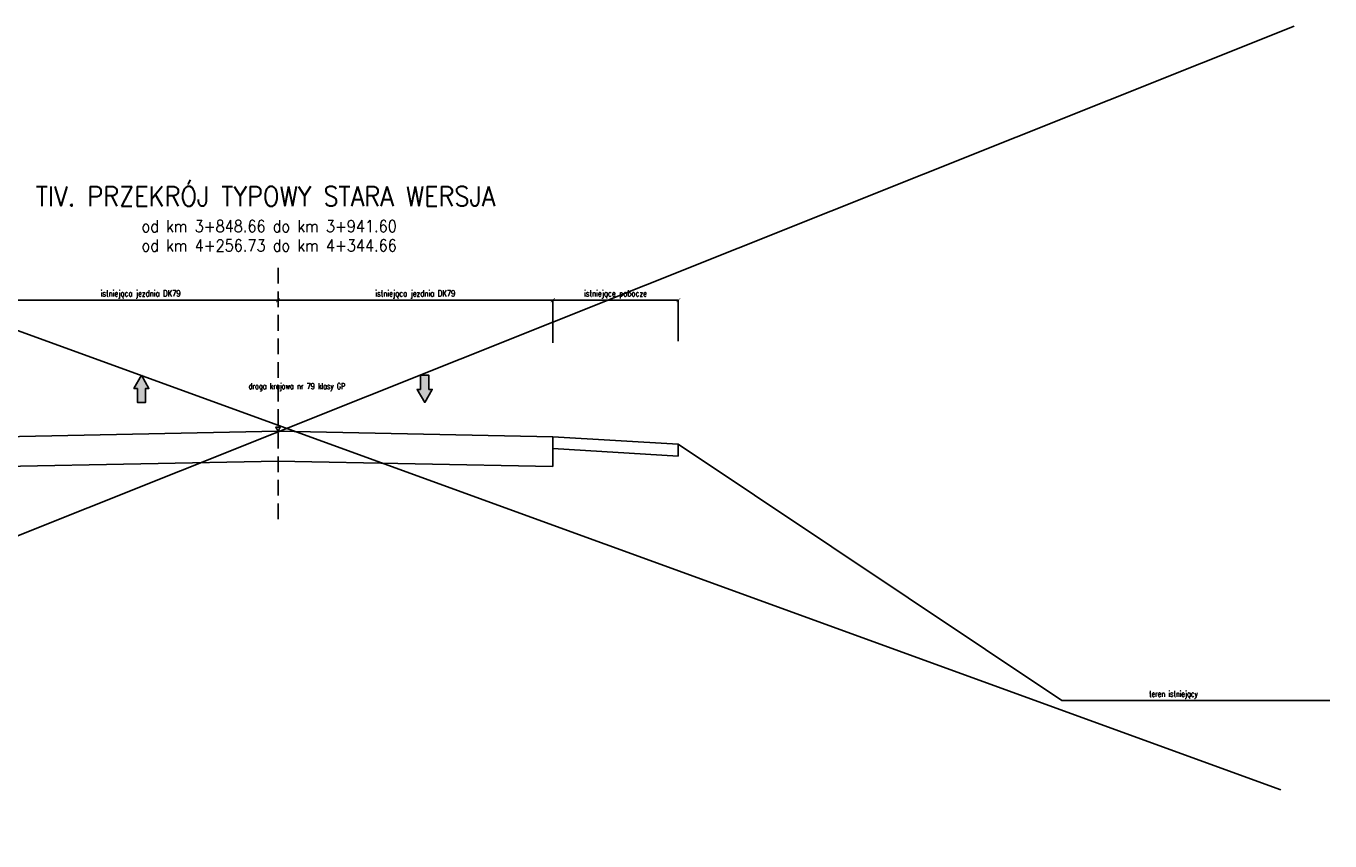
# Model space of a CAD drawing. Header units: metres. Extents: x 6562771 to 6588056, y 5578696 to 5586100.
# Tile 12 of 32: x 6567539 to 6569200, y 5585062 to 5586100. Entities that reach past the tile are written whole.
import ezdxf
from ezdxf.enums import TextEntityAlignment as Align

# ---------------------------------------------------------------- set-up
doc = ezdxf.new("R2010")
doc.units = ezdxf.units.M
doc.linetypes.add('DASHED', pattern=[0.75, 0.5, -0.25])
for name, color, linetype in [('pkonstr-0_50', 3, 'Continuous'), ('pkonstr-istn', 14, 'Continuous'), ('pkonstr-opisy', 2, 'Continuous'), ('pkonstr-wymiary', 1, 'Continuous')]:
    doc.layers.add(name, color=color, linetype=linetype)
doc.styles.add('Opisy', font='simplex.shx', dxfattribs={"width": 0.8})
doc.styles.add('wymiary', font='simplex.shx', dxfattribs={"width": 0.8})
doc.dimstyles.new('ddd$0', dxfattribs={"dimtxt": 8, "dimasz": 5, "dimexe": 0.5, "dimexo": 1, "dimgap": 2, "dimtad": 1, "dimdec": 0, "dimzin": 0, "dimdsep": 46, "dimtxsty": 'wymiary', "dimblk": 'ARCHTICK', "dimcen": 0, "dimclrd": 256, "dimclre": 256, "dimclrt": 256, "dimadec": 0, "dimazin": 0, "dimtfac": 1, "dimtdec": 0, "dimtmove": 1, "dimatfit": 3, "dimldrblk": 'DOT', "dimfxl": 1, "dimtolj": 1, "dimtzin": 0, "dimlwd": -1, "dimlwe": -1, "dimarcsym": 0})

# ---------------------------------------------------------------- blocks, each defined once
blk = doc.blocks.new('_ArchTick')
at = {"color": 0, "linetype": 'ByBlock', "const_width": 0.15}
blk.add_lwpolyline([(-0.5, -0.5), (0.5, 0.5)], dxfattribs=at)
blk = doc.blocks.new('*D210')
at = {"layer": 'Defpoints', "color": 0, "transparency": 16777216}
for p in [(6567859.7, 5585751.6), (6567859.7, 5585750.5), (6567509.7, 5585707.6)]:
    blk.add_point(p, dxfattribs=at)
at = {"layer": 'pkonstr-wymiary', "transparency": 16777216}
for p, q in [((6567509.7, 5585708.6), (6567509.7, 5585751)), ((6567509.7, 5585750.5), (6567859.7, 5585750.5)), ((6567859.7, 5585750.6), (6567859.7, 5585750))]:
    blk.add_line(p, q, dxfattribs=at)
at = {"layer": 'pkonstr-wymiary', "transparency": 16777216, "xscale": 5, "yscale": 5, "zscale": 5, "rotation": 180}
blk.add_blockref('_ArchTick', (6567509.7, 5585750.5), dxfattribs=at)
at = {"layer": 'pkonstr-wymiary', "transparency": 16777216, "xscale": 5, "yscale": 5, "zscale": 5}
blk.add_blockref('_ArchTick', (6567859.7, 5585750.5), dxfattribs=at)
at = {"layer": 'pkonstr-wymiary', "transparency": 16777216, "insert": (6567684.7, 5585757.9), "char_height": 8, "attachment_point": 5, "style": 'wymiary'}
blk.add_mtext('\\A1;istniejąca jezdnia DK79', dxfattribs=at)
blk = doc.blocks.new('_Dot')
at = {"color": 0, "linetype": 'ByBlock', "lineweight": -2}
blk.add_line((-0.5, 0), (-1, 0), dxfattribs=at)
at = {"color": 0, "linetype": 'ByBlock', "const_width": 0.5}
blk.add_lwpolyline([(-0.25, 0, 1), (0.25, 0, 1)], format="xyb", close=True, dxfattribs=at)
blk = doc.blocks.new('*D218')
at = {"layer": 'Defpoints', "color": 0, "transparency": 16777216}
for p in [(6567859.7, 5585751.6), (6567859.7, 5585750.5), (6568209.7, 5585707.6)]:
    blk.add_point(p, dxfattribs=at)
at = {"layer": 'pkonstr-wymiary', "transparency": 16777216}
for p, q in [((6567859.7, 5585750.6), (6567859.7, 5585750)), ((6568209.7, 5585750.5), (6567859.7, 5585750.5)), ((6568209.7, 5585708.6), (6568209.7, 5585751))]:
    blk.add_line(p, q, dxfattribs=at)
at = {"layer": 'pkonstr-wymiary', "transparency": 16777216, "xscale": 5, "yscale": 5, "zscale": 5, "rotation": 180}
blk.add_blockref('_ArchTick', (6567859.7, 5585750.5), dxfattribs=at)
at = {"layer": 'pkonstr-wymiary', "transparency": 16777216, "xscale": 5, "yscale": 5, "zscale": 5}
blk.add_blockref('_ArchTick', (6568209.7, 5585750.5), dxfattribs=at)
at = {"layer": 'pkonstr-wymiary', "transparency": 16777216, "insert": (6568034.7, 5585757.9), "char_height": 8, "attachment_point": 5, "style": 'wymiary'}
blk.add_mtext('\\A1;istniejąca jezdnia DK79', dxfattribs=at)
blk = doc.blocks.new('*D219')
at = {"layer": 'Defpoints', "color": 0, "transparency": 16777216}
for p in [(6568369.7, 5585750.6), (6568209.7, 5585695.5), (6568369.7, 5585697.3)]:
    blk.add_point(p, dxfattribs=at)
at = {"layer": 'pkonstr-wymiary', "transparency": 16777216}
for p, q in [((6568209.7, 5585696.5), (6568209.7, 5585751.1)), ((6568209.7, 5585750.6), (6568369.7, 5585750.6)), ((6568369.7, 5585698.3), (6568369.7, 5585751.1))]:
    blk.add_line(p, q, dxfattribs=at)
at = {"layer": 'pkonstr-wymiary', "transparency": 16777216, "xscale": 5, "yscale": 5, "zscale": 5, "rotation": 180}
blk.add_blockref('_ArchTick', (6568209.7, 5585750.6), dxfattribs=at)
at = {"layer": 'pkonstr-wymiary', "transparency": 16777216, "xscale": 5, "yscale": 5, "zscale": 5}
blk.add_blockref('_ArchTick', (6568369.7, 5585750.6), dxfattribs=at)
at = {"layer": 'pkonstr-wymiary', "transparency": 16777216, "insert": (6568289.7, 5585757.9), "char_height": 8, "attachment_point": 5, "style": 'wymiary'}
blk.add_mtext('\\A1;istniejące pobocze', dxfattribs=at)

msp = doc.modelspace()

# ---------------------------------------------------------------- hatches: boundary and pattern name
at = {"layer": 'pkonstr-0_50'}
for points in [[(6567680.5, 5585638.3), (6567680.5, 5585620.4), (6567690.9, 5585620.4), (6567690.9, 5585638.3), (6567695.3, 5585638.3), (6567685.7, 5585655), (6567676.1, 5585638.3)], [(6568041.4, 5585637), (6568041.4, 5585655), (6568051.9, 5585655), (6568051.9, 5585637), (6568056.3, 5585637), (6568046.6, 5585620.4), (6568037, 5585637)]]:
    msp.add_hatch(color=3, dxfattribs=at).paths.add_polyline_path(points)

# ---------------------------------------------------------------- linework, layer by layer
at = {"layer": 'pkonstr-0_50', "flags": 128}
for points in [[(6566554.3, 5585062.2), (6569154.5, 5586099.6)], [(6566554.3, 5586065.4), (6569137.4, 5585127.2)]]:
    msp.add_lwpolyline(points, dxfattribs=at)
at = {"layer": 'pkonstr-0_50', "color": 3}
for points in [[(6567680.5, 5585638.3), (6567680.5, 5585620.4), (6567690.9, 5585620.4), (6567690.9, 5585638.3), (6567695.3, 5585638.3), (6567685.7, 5585655), (6567676.1, 5585638.3), (6567680.5, 5585638.3)], [(6568041.4, 5585637), (6568041.4, 5585655), (6568051.9, 5585655), (6568051.9, 5585637), (6568056.3, 5585637), (6568046.6, 5585620.4), (6568037, 5585637), (6568041.4, 5585637)]]:
    msp.add_lwpolyline(points, dxfattribs=at)
at = {"layer": 'pkonstr-istn'}
for p, q in [((6567859.7, 5585583.7), (6567509.7, 5585576.7)), ((6568209.7, 5585576.7), (6567859.7, 5585583.7)), ((6568369.7, 5585567.1), (6568209.7, 5585576.7)), ((6568858.6, 5585241.1), (6568369.7, 5585567.1)), ((6567860.5, 5585545.7), (6567509.7, 5585538.7)), ((6567859, 5585545.7), (6568209.7, 5585538.7)), ((6569200, 5585241.1), (6568858.6, 5585241.1))]:
    msp.add_line(p, q, dxfattribs=at)
at = {"layer": 'pkonstr-istn', "flags": 128}
for points in [[(6568209.7, 5585576.7), (6568209.7, 5585538.7)], [(6568209.7, 5585561.6), (6568369.7, 5585552)], [(6568369.7, 5585567.1), (6568369.7, 5585552)], [(6568209.7, 5585546.5), (6568209.7, 5585538.7)]]:
    msp.add_lwpolyline(points, dxfattribs=at)
at = {"layer": 'pkonstr-opisy'}
msp.add_lwpolyline([(6567859.7, 5585588.8), (6567862.6, 5585588.8), (6567859.7, 5585583.7), (6567856.8, 5585588.8)], close=True, dxfattribs=at)
at = {"layer": 'pkonstr-wymiary', "linetype": 'DASHED', "ltscale": 40}
msp.add_lwpolyline([(6567859.7, 5585791.8), (6567859.7, 5585464)], dxfattribs=at)

# ---------------------------------------------------------------- texts
at = {"layer": 'pkonstr-opisy', "color": 4, "style": 'Opisy', "width": 0.9}
msp.add_text('TIV. PRZEKRÓJ TYPOWY STARA WERSJA', height=25, rotation=360, dxfattribs=at).set_placement((6567843.8, 5585862.9), align=Align.BOTTOM_CENTER)
at = {"layer": 'pkonstr-opisy', "linetype": 'Continuous', "style": 'Opisy', "width": 0.9}
for s, p in [('od km 3+848.66 do km 3+941.60', (6567685.9, 5585837.3)), ('od km 4+256.73 do km 4+344.66', (6567685.9, 5585812.8))]:
    msp.add_text(s, height=15, rotation=360, dxfattribs=at).set_placement(p)
at = {"layer": 'pkonstr-opisy', "style": 'Opisy', "width": 0.8}
msp.add_text('droga krajowa nr 79 klasy GP', height=7.5, dxfattribs=at).set_placement((6567945.4, 5585635.1), align=Align.BOTTOM_RIGHT)
msp.add_text('teren istniejący', height=7.5, rotation=0, dxfattribs=at).set_placement((6568969.5, 5585245.6))

# ---------------------------------------------------------------- dimensions: what is measured, and where the dimension line sits
at = {"layer": 'pkonstr-wymiary'}
for base, p1, p2, text, picture, middle in [((6567859.7, 5585750.5), (6567509.7, 5585707.6), (6567859.7, 5585751.6), 'istniejąca jezdnia DK79', '*D210', (6567684.7, 5585757.9)), ((6568369.7, 5585750.6), (6568209.7, 5585695.5), (6568369.7, 5585697.3), 'istniejące pobocze', '*D219', (6568289.7, 5585757.9))]:
    dim = msp.add_linear_dim(base=base, p1=p1, p2=p2, text=text, dimstyle='ddd$0', dxfattribs=at)
    dim.commit()
    dim.dimension.update_dxf_attribs({"geometry": picture, "text_midpoint": middle})
dim = msp.add_linear_dim(base=(6567859.7, 5585750.5), p1=(6568209.7, 5585707.6), p2=(6567859.7, 5585751.6), angle=180, text='istniejąca jezdnia DK79', dimstyle='ddd$0', dxfattribs=at)
dim.commit()
dim.dimension.update_dxf_attribs({"geometry": '*D218', "text_midpoint": (6568034.7, 5585757.9)})

doc.saveas('drawing.dxf')
